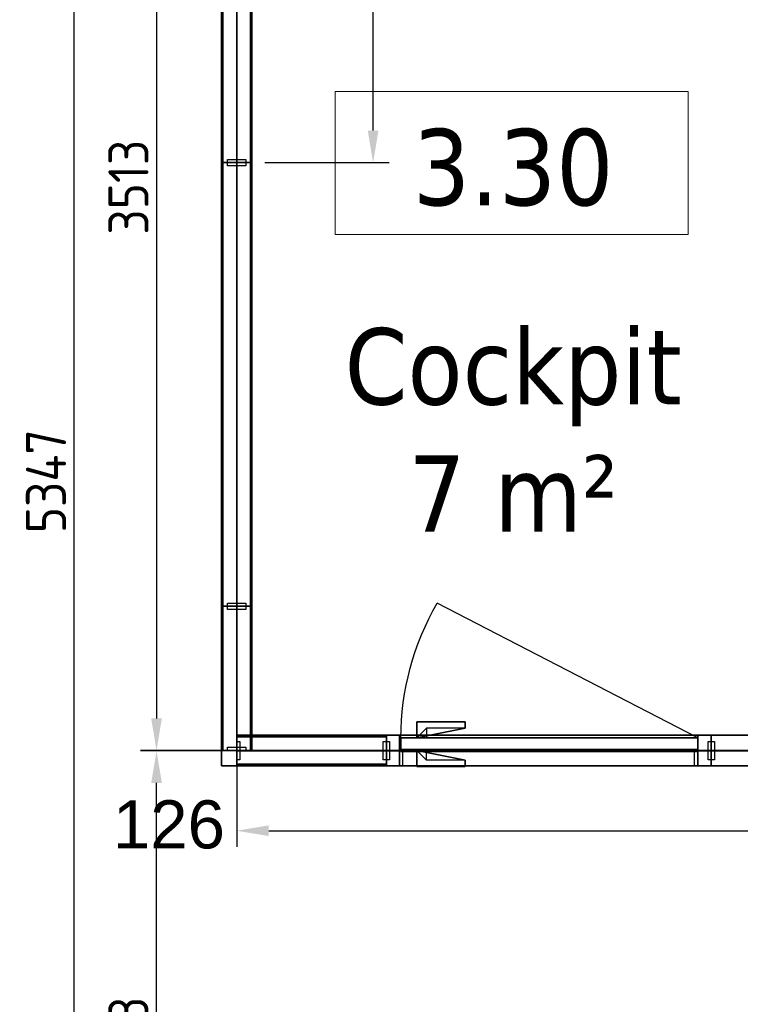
# Model space of a CAD drawing. Extents: x 3165 to 57695, y -7842 to 39081.
# Tile 119 of 248: x 27673 to 29920, y 31371 to 34441. Entities that reach past the tile are written whole.
import ezdxf
from ezdxf.enums import TextEntityAlignment as Align

# ---------------------------------------------------------------- set-up
doc = ezdxf.new("R2010")
doc.units = 0
doc.header["$LTSCALE"] = 50
doc.header["$PDSIZE"] = -5
doc.linetypes.add('HIDDEN2', pattern=[4.7625, 3.175, -1.5875])
doc.layers.get('0').update_dxf_attribs({"linetype": 'CONTINUOUS'})
doc.layers.get('DEFPOINTS').update_dxf_attribs({"linetype": 'CONTINUOUS'})
for name, color, linetype in [('AS-A38--_F----5', 2, 'CONTINUOUS'), ('AS-A38--_F---4-', 9, 'CONTINUOUS'), ('AS-I38-E_F----5_Deuren', 7, 'CONTINUOUS'), ('AS-I38-M_F----5_Deurmodulen', 7, 'CONTINUOUS'), ('AS-I38-M_F----5_Hoekaansluitingen', 7, 'CONTINUOUS'), ('AS-I38-M_F----5_Wandmodulen', 7, 'CONTINUOUS'), ('AS-L32--_F----5', 84, 'CONTINUOUS'), ('AS-L32--_F---4-', 84, 'CONTINUOUS'), ('AS-L32--_F-23--', 84, 'CONTINUOUS'), ('AS-L32--_F123--', 84, 'CONTINUOUS'), ('AS-L38--', 7, 'CONTINUOUS'), ('AS-L38--_F----5', 7, 'CONTINUOUS'), ('AS-L38--_F---4-', 7, 'CONTINUOUS'), ('AS-L38--_F-23--', 3, 'CONTINUOUS'), ('AS-L38--_F1----', 2, 'CONTINUOUS'), ('AS-L38--_F1-----', 2, 'CONTINUOUS'), ('AS-L38--_F123--', 7, 'CONTINUOUS'), ('AS-L38GL_F---4-', 2, 'CONTINUOUS'), ('AS-L38GL_F123--', 3, 'CONTINUOUS'), ('AS-M38--_F123--_Wandlengte', 1, 'CONTINUOUS'), ('IWTEKST', 2, 'CONTINUOUS')]:
    doc.layers.add(name, color=color, linetype=linetype)
doc.layers.add('AS-I38-1_F----5', color=2, linetype='CONTINUOUS', plot=False)
doc.layers.add('IWHARTWAND', color=6, linetype='CONTINUOUS', plot=False)
doc.layers.add('Onderlegger 3e verdieping$0$A-AREA-IDEN', color=8, linetype='CONTINUOUS', lineweight=18)
doc.styles.add('Onderlegger 3e verdieping$0$Tahoma_1', font='TAHOMA.TTF', dxfattribs={"height": 238.040123})
doc.styles.get("Standard").update_dxf_attribs({"font": 'isocp.shx'})
doc.dimstyles.new('CWall_F2_Wandlengte', dxfattribs={"dimscale": 50, "dimtxt": 2.5, "dimasz": 2, "dimexe": 1, "dimexo": 1, "dimgap": 0.5, "dimtad": 1, "dimdec": 0, "dimdsep": 46, "dimtxsty": 'Standard', "dimcen": 2.5, "dimclrt": 2, "dimadec": 0, "dimazin": 0, "dimtfac": 1, "dimtdec": 0, "dimtix": 1, "dimtmove": 2, "dimatfit": 0, "dimfxl": 0, "dimtolj": 1, "dimtzin": 0, "dimarcsym": 0})
pattern_1 = [(60, (616, 2090), (-43300, 25000), [300, -50000]), (60, (690, 2164), (-43300, 25000), [100, -50000]), (60, (645, 2190), (-43300, 25000), [100, -50000]), (150, (780, 2170), (-25000, -43300), [200, -50000])]
pattern_2 = [(0, (691.5, 1360), (29.7656, 59.5312), [0, -59.5312])]
pattern_3 = [(60, (616, 1230), (-43300, 25000), [300, -50000]), (60, (690, 1304), (-43300, 25000), [100, -50000]), (60, (645, 1330), (-43300, 25000), [100, -50000]), (150, (780, 1310), (-25000, -43300), [200, -50000])]
pattern_4 = [(60, (616, 370), (-43300, 25000), [300, -50000]), (60, (690, 444), (-43300, 25000), [100, -50000]), (60, (645, 470), (-43300, 25000), [100, -50000]), (150, (780, 450), (-25000, -43300), [200, -50000])]
pattern_5 = [(60, (150, 2090), (-43300, 25000), [300, -50000]), (60, (220, 2164), (-43300, 25000), [100, -50000]), (60, (180, 2190), (-43300, 25000), [100, -50000]), (150, (310, 2170), (-25000, -43300), [200, -50000])]
pattern_6 = [(0, (225, 1360), (29.766, 59.531), [0, -59.531])]
pattern_7 = [(60, (150, 1230), (-43300, 25000), [300, -50000]), (60, (220, 1304), (-43300, 25000), [100, -50000]), (60, (180, 1330), (-43300, 25000), [100, -50000]), (150, (310, 1310), (-25000, -43300), [200, -50000])]
pattern_8 = [(60, (150, 370), (-43300, 25000), [300, -50000]), (60, (220, 444), (-43300, 25000), [100, -50000]), (60, (180, 470), (-43300, 25000), [100, -50000]), (150, (310, 450), (-25000, -43300), [200, -50000])]
pattern_9 = [(60, (160, 370), (-43300, 25000), [300, -50000]), (60, (230, 444), (-43300, 25000), [100, -50000]), (60, (187, 470), (-43300, 25000), [100, -50000]), (150, (320, 450), (-25000, -43300), [200, -50000])]
pattern_10 = [(60, (160, 1230), (-43300, 25000), [300, -50000]), (60, (230, 1304), (-43300, 25000), [100, -50000]), (60, (187, 1330), (-43300, 25000), [100, -50000]), (150, (320, 1310), (-25000, -43300), [200, -50000])]
pattern_11 = [(0, (233.25, 1360), (29.766, 59.531), [0, -59.531])]
pattern_12 = [(60, (160, 2090), (-43300, 25000), [300, -50000]), (60, (230, 2164), (-43300, 25000), [100, -50000]), (60, (187, 2190), (-43300, 25000), [100, -50000]), (150, (320, 2170), (-25000, -43300), [200, -50000])]
pattern_13 = [(60, (750, 370), (-43300, 25000), [300, -50000]), (60, (820, 444), (-43300, 25000), [100, -50000]), (60, (776, 470), (-43300, 25000), [100, -50000]), (150, (910, 450), (-25000, -43300), [200, -50000])]
pattern_14 = [(60, (750, 1230), (-43300, 25000), [300, -50000]), (60, (820, 1304), (-43300, 25000), [100, -50000]), (60, (776, 1330), (-43300, 25000), [100, -50000]), (150, (910, 1310), (-25000, -43300), [200, -50000])]
pattern_15 = [(0, (822.5, 1360), (29.7656, 59.5312), [0, -59.5312])]
pattern_16 = [(60, (750, 2090), (-43300, 25000), [300, -50000]), (60, (820, 2164), (-43300, 25000), [100, -50000]), (60, (776, 2190), (-43300, 25000), [100, -50000]), (150, (910, 2170), (-25000, -43300), [200, -50000])]

# ---------------------------------------------------------------- blocks, each defined once
blk = doc.blocks.new('Onderlegger 3e verdieping$0$00_KU ruimtetag groot - 00_KU ruimtetag groot-3653893-Plotview 3e Verdieping - schaal 1 op 100')
at = {"layer": 'Onderlegger 3e verdieping$0$A-AREA-IDEN'}
for p, q in [((5.5, 2.164), (-5.5, 2.164)), ((-5.5, 2.164), (-5.5, -2.302)), ((5.5, -2.302), (5.5, 2.164)), ((-5.5, -2.302), (5.5, -2.302))]:
    blk.add_line(p, q, dxfattribs=at)
blk = doc.blocks.new('Onderlegger 3e verdieping')
at = {"layer": 'Onderlegger 3e verdieping$0$A-AREA-IDEN', "xscale": 99.99999999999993, "yscale": 99.99999999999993, "zscale": 99.99999999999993}
blk.add_blockref('Onderlegger 3e verdieping$0$00_KU ruimtetag groot - 00_KU ruimtetag groot-3653893-Plotview 3e Verdieping - schaal 1 op 100', (29207.3, 34001.1), dxfattribs=at)
at = {"layer": 'Onderlegger 3e verdieping$0$A-AREA-IDEN', "char_height": 238.04, "attachment_point": 2, "line_spacing_factor": 1.000232, "style": 'Onderlegger 3e verdieping$0$Tahoma_1'}
for s, insert, width in [('3.30', (29211.9, 34100.4), 768), ('Cockpit\\P7 m²', (29211.9, 33479.2), 1263)]:
    blk.add_mtext(s, dxfattribs=dict(at, insert=insert, width=width))
blk = doc.blocks.new('QHK-8---_CTA01')
at = {"layer": 'AS-L38--_F----5', "linetype": 'HIDDEN2'}
blk.add_line((0, 0), (0, 0, 2700), dxfattribs=at)
at = {"layer": 'AS-L38--_F---4-'}
blk.add_line((-47.5, 47.5), (-47.5, 47.5, 2700), dxfattribs=at)
for points, invisible_edges in [([(0, 47.5, 2700), (0, -47.5, 2700), (47.5, -47.5, 2700), (-47.5, 47.5, 2700)], 4), ([(47.5, -47.5, 2700), (-47.5, 47.5, 2700), (-47.5, 0, 2700), (47.5, 0, 2700)], 1), ([(47.5, 0), (47.5, 0, 60), (47.5, -47.5, 60), (47.5, -47.5)], 1), ([(47.5, 0, 2660), (47.5, 0, 2700), (47.5, -47.5, 2700), (47.5, -47.5, 2660)], 1), ([(47.5, -47.5), (47.5, -47.5, 60), (0, -47.5, 60), (0, -47.5)], 4), ([(47.5, -47.5, 2660), (47.5, -47.5, 2700), (0, -47.5, 2700), (0, -47.5, 2660)], 4)]:
    blk.add_3dface(points, dxfattribs=dict(at, invisible_edges=invisible_edges))
for points in [[(47.5, 0, 60), (47.5, 0, 2660), (47.5, -47.5, 2660), (47.5, -47.5, 60)], [(47.5, -47.5, 60), (47.5, -47.5, 2660), (0, -47.5, 2660), (0, -47.5, 60)]]:
    blk.add_3dface(points, dxfattribs=at)
at = {"layer": 'AS-L38--_F123--'}
blk.add_lwpolyline([(0, -47.5), (47.5, -47.5), (47.5, 0)], dxfattribs=at)
at = {"layer": 'DEFPOINTS'}
blk.add_point((0, 0, 2700), dxfattribs=at)
at = {"layer": 'AS-I38-M_F----5_Hoekaansluitingen', "extrusion": (1, -6.12303e-17, 0)}
blk.add_text('D126', height=125, rotation=90, dxfattribs=at).set_placement((0, 2750), align=Align.MIDDLE_LEFT)
at = {"layer": 'AS-I38-M_F----5_Hoekaansluitingen', "extrusion": (0, -1, 0)}
blk.add_text('D126', height=125, rotation=90, dxfattribs=at).set_placement((0, 2750), align=Align.MIDDLE_LEFT)
blk = doc.blocks.new('BvnAans-_CTA01')
at = {"layer": 'AS-L38--_F----5', "color": 0, "invisible_edges": 10}
blk.add_3dface([(0, 0), (1, 0), (1, 0, 1), (0, 0, 1)], dxfattribs=at)
at = {"layer": 'AS-L38--_F---4-', "invisible_edges": 10}
for points in [[(0, 0.5), (1, 0.5), (1, 0.5, 1), (0, 0.5, 1)], [(0, -0.5), (1, -0.5), (1, -0.5, 1), (0, -0.5, 1)]]:
    blk.add_3dface(points, dxfattribs=at)
at = {"layer": 'AS-L38--_F---4-'}
blk.add_3dface([(0, -0.5, 1), (0, 0.5, 1), (1, 0.5, 1), (1, -0.5, 1)], dxfattribs=at)
blk = doc.blocks.new('OndrAans_CTA01')
at = {"layer": 'AS-L38--_F----5', "color": 0, "invisible_edges": 10}
blk.add_3dface([(0, 0), (1, 0), (1, 0, 1), (0, 0, 1)], dxfattribs=at)
at = {"layer": 'AS-L38--_F---4-', "invisible_edges": 10}
for points in [[(0, 0.5), (1, 0.5), (1, 0.5, 1), (0, 0.5, 1)], [(0, -0.5), (1, -0.5), (1, -0.5, 1), (0, -0.5, 1)]]:
    blk.add_3dface(points, dxfattribs=at)
at = {"layer": 'AS-L38--_F123--', "color": 0}
blk.add_3dface([(0, -0.5), (1, -0.5), (1, 0.5), (0, 0.5)], dxfattribs=at)
blk = doc.blocks.new('Q0WDSTL-_CTA01')
at = {"layer": 'AS-L38--_F-23--'}
for p, q in [((0, 0.3), (0, 0.5)), ((0, -0.3), (0, -0.5))]:
    blk.add_line(p, q, dxfattribs=at)
at = {"layer": 'AS-L38--_F-23--', "color": 1}
blk.add_lwpolyline([(0, 0.3), (1, 0.3), (1, -0.3), (0, -0.3)], dxfattribs=at)
at = {"layer": 'AS-L38--_F1-----'}
blk.add_lwpolyline([(0, 0.5), (0, -0.5)], dxfattribs=at)
blk = doc.blocks.new('D1------_CTA01')
at = {"layer": 'AS-L38--_F----5', "color": 0}
blk.add_3dface([(0, 0), (1, 0), (1, 0, 1), (0, 0, 1)], dxfattribs=at)
at = {"layer": 'AS-L38--_F---4-'}
for points in [[(0, 0.5), (1, 0.5), (1, 0.5, 1), (0, 0.5, 1)], [(0, -0.5), (1, -0.5), (1, -0.5, 1), (0, -0.5, 1)]]:
    blk.add_3dface(points, dxfattribs=at)
blk = doc.blocks.new('QWND45--_CTA01')
at = {"layer": 'DEFPOINTS'}
blk.add_point((0, 0, 2700), dxfattribs=at)
at = {"layer": 'AS-L38--', "yscale": 95}
for name, p, xscale, zscale in [('BvnAans-_CTA01', (0, 0, 2660), 707, 40), ('OndrAans_CTA01', (0, 0), 707, 60), ('Q0WDSTL-_CTA01', (0, 0), 10, 10), ('D1------_CTA01', (0, 0, 1780), 707, 880), ('D1------_CTA01', (0, 0, 940), 707, 840), ('D1------_CTA01', (0, 0, 60), 707, 880)]:
    blk.add_blockref(name, p, dxfattribs=dict(at, xscale=xscale, zscale=zscale))
at = {"layer": 'AS-L38--', "xscale": 10, "yscale": 95, "zscale": 10, "rotation": 180}
blk.add_blockref('Q0WDSTL-_CTA01', (707, 0), dxfattribs=at)
at = {"layer": 'AS-I38-1_F----5', "extrusion": (0, -1, 0)}
blk.add_text('3', height=90, dxfattribs=at).set_placement((40, 130))
at = {"layer": 'AS-I38-M_F----5_Wandmodulen', "extrusion": (0, -1, 0)}
blk.add_text('AH', height=125, rotation=90, dxfattribs=at).set_placement((353.5, 2750), align=Align.MIDDLE_LEFT)
blk = doc.blocks.new('3ADRDRP-_CTA01')
at = {"layer": 'AS-L38--_F----5', "color": 0}
blk.add_3dface([(0, 0), (1, 0), (1, 0, 1), (0, 0, 1)], dxfattribs=at)
at = {"layer": 'AS-L38--_F---4-'}
mesh = blk.add_polymesh((6, 3), dxfattribs=at)
for k, corner in enumerate([(1, -0.5, 1), (1, -0.5), (1, -0.5), (0, -0.5, 1), (0, -0.5), (0, -0.5), (0, 0.5, 1), (0, 0.5), (0, -0.5), (1, 0.5, 1), (1, 0.5), (1, -0.5), (1, 0.5, 1), (1, 0.5, 1), (1, -0.5, 1), (0, 0.5, 1), (0, 0.5, 1), (0, -0.5, 1)]):
    mesh.set_mesh_vertex(divmod(k, 3), corner)
blk = doc.blocks.new('Q0DRSTL-_CTA01')
at = {"layer": 'AS-L38--_F----5', "color": 0}
blk.add_3dface([(0, 0), (1, 0), (1, 0, 1), (0, 0, 1)], dxfattribs=at)
at = {"layer": 'AS-L38--_F-23--', "color": 0}
for p, q in [((0, 0.5), (0, 0.3)), ((1, 0.5), (1, 0)), ((1, 0), (1.25, 0)), ((0, -0.5), (0, -0.3))]:
    blk.add_line(p, q, dxfattribs=at)
for points in [[(1, 0.5), (0, 0.5)], [(0, -0.5), (1.25, -0.5), (1.25, 0)]]:
    blk.add_lwpolyline(points, dxfattribs=at)
at = {"layer": 'AS-L38--_F1----', "color": 0}
blk.add_lwpolyline([(0, -0.5), (1, -0.5), (1, 0.5), (0, 0.5)], close=True, dxfattribs=at)
at = {"layer": 'AS-L38--_F---4-'}
mesh = blk.add_polymesh((6, 3), dxfattribs=at)
for k, corner in enumerate([(1, -0.5, 1), (1, -0.5), (1, -0.5), (0, -0.5, 1), (0, -0.5), (0, -0.5), (0, 0.5, 1), (0, 0.5), (0, -0.5), (1, 0.5, 1), (1, 0.5), (1, -0.5), (1, 0.5, 1), (1, 0.5, 1), (1, -0.5, 1), (0, 0.5, 1), (0, 0.5, 1), (0, -0.5, 1)]):
    mesh.set_mesh_vertex(divmod(k, 3), corner)
blk = doc.blocks.new('ddch1---_CTA01')
at = {"layer": 'AS-L32--_F----5', "color": 1}
for p, q in [((0, 0.075), (1, 0.075, 0.5)), ((1, 0.075, 0.5), (0, 0.075, 1))]:
    blk.add_line(p, q, dxfattribs=at)
at = {"layer": 'AS-L32--_F----5', "color": 1, "linetype": 'HIDDEN2'}
for p, q in [((0, -0.075), (1, -0.075, 0.5)), ((1, -0.075, 0.5), (0, -0.075, 1))]:
    blk.add_line(p, q, dxfattribs=at)
at = {"layer": 'AS-L32--_F----5'}
blk.add_3dface([(0, 0), (0, 0, 1), (1, 0, 1), (1, 0)], dxfattribs=at)
at = {"layer": 'AS-L32--_F---4-'}
for points in [[(0, 1), (0, 1, 1), (1, 1, 1), (1, 1)], [(0, 1), (0, 0), (0, 0, 1), (0, 1, 1)], [(0, 0, 1), (0, 1, 1), (1, 1, 1), (1, 0, 1)], [(1, 1, 1), (1, 0, 1), (1, 0), (1, 1)], [(0, 0), (0, 0, 1), (1, 0, 1), (1, 0)]]:
    blk.add_3dface(points, dxfattribs=at)
at = {"layer": 'AS-L32--_F123--', "color": 1}
blk.add_line((0, 1), (0.8776, 11.4994), dxfattribs=at)
at = {"layer": 'AS-L32--_F123--'}
for p, q in [((1, 1), (0, 1)), ((0, 1), (0, 0)), ((1, 0), (1, 1)), ((0, 0), (1, 0))]:
    blk.add_line(p, q, dxfattribs=at)
at = {"layer": 'AS-L32--_F123--', "color": 1}
blk.add_ellipse((0, 1), major_axis=(0, 21.9), ratio=0.045662, start_param=-1.570796, end_param=-1.070796, dxfattribs=at)
at = {"layer": 'DEFPOINTS'}
blk.add_point((0, 0), dxfattribs=at)
blk.add_point((0, 0), dxfattribs=at)
blk = doc.blocks.new('KlnkRcht_CTA01')
at = {"layer": 'AS-L32--_F----5'}
blk.add_polyline3d([(-0.5, 0, -0.5), (0.5, 0, -0.5), (0.5, 0, 0.5), (-0.5, 0, 0.5)], close=True, dxfattribs=at)
at = {"layer": 'AS-L32--_F-23--'}
for p, q in [((0.3, -0.6, -0.5), (0.3, 0, -0.5)), ((0.5, 0, -0.5), (0.5, -1, -0.5)), ((-0.5, -1, -0.5), (-0.5, -0.6, -0.5)), ((-0.5, -0.6, -0.5), (0.3, -0.6, -0.5)), ((0.5, -1, -0.5), (-0.5, -1, -0.5))]:
    blk.add_line(p, q, dxfattribs=at)
at = {"layer": 'AS-L32--_F---4-'}
mesh = blk.add_polyface(dxfattribs=at)
corners = [(0.5, 0, -0.5), (0.5, -1, -0.5), (-0.5, -1, -0.5), (-0.5, -0.6, -0.5), (0.3, -0.6, -0.5), (0.3, 0, -0.5), (0.5, 0, 0.5), (0.5, -1, 0.5), (-0.5, -1, 0.5), (-0.5, -0.6, 0.5), (0.3, -0.6, 0.5), (0.3, 0, 0.5)]
mesh.append_faces([[corners[k] for k in face] for face in [(0, 1, 7, 6), (1, 2, 8, 7), (2, 3, 9, 8)]])
mesh.append_faces([[corners[k] for k in face] for face in [(6, 10, 11)]], dxfattribs={"vtx0": -1})
mesh.append_faces([[corners[k] for k in face] for face in [(6, 9, 10)]], dxfattribs={"vtx0": -1, "vtx2": -1})
mesh.append_faces([[corners[k] for k in face] for face in [(6, 7, 8, 9)]], dxfattribs={"vtx3": -1})
blk = doc.blocks.new('QDR-5---_CTA01')
at = {"layer": 'DEFPOINTS'}
blk.add_point((0, 0, 2700), dxfattribs=at)
at = {"layer": 'AS-L38--'}
for name, p, xscale, yscale, zscale in [('ddch1---_CTA01', (971.5, 0, 10), -926, 40, 2585), ('KlnkRcht_CTA01', (170.5, 40, 1050), -150, -50, 20), ('BvnAans-_CTA01', (0, 0, 2660), 1013, 95, 40), ('Q0WDSTL-_CTA01', (0, 0), 10, 95, 10), ('3ADRDRP-_CTA01', (0, 0, 2595), 1013, 95, 65), ('Q0DRSTL-_CTA01', (0, 0), 41.5, 95, 2595), ('Q0DRSTL-_CTA01', (1013, 0), -41.5, 95, 2595), ('KlnkRcht_CTA01', (170.5, 0, 1050), -150, 50, 20)]:
    blk.add_blockref(name, p, dxfattribs=dict(at, xscale=xscale, yscale=yscale, zscale=zscale))
at = {"layer": 'AS-L38--', "xscale": 10, "yscale": 95, "zscale": 10, "rotation": 180}
blk.add_blockref('Q0WDSTL-_CTA01', (1013, 0), dxfattribs=at)
at = {"layer": 'AS-I38-E_F----5_Deuren', "extrusion": (0, -1, 0)}
blk.add_text('926x2585', height=90, dxfattribs=at).set_placement((95.5, 175), align=Align.BOTTOM_LEFT)
at = {"layer": 'AS-I38-M_F----5_Deurmodulen', "extrusion": (0, -1, 0)}
blk.add_text('DA', height=125, rotation=90, dxfattribs=at).set_placement((506.5, 2750), align=Align.MIDDLE_LEFT)
blk = doc.blocks.new('QPGLAS--_CTA01')
at = {"layer": 'AS-L38--_F----5', "color": 0}
blk.add_3dface([(0, 0), (1, 0), (1, 0, 1), (0, 0, 1)], dxfattribs=at)
at = {"layer": 'AS-L38GL_F123--'}
blk.add_line((0, 0), (1, 0), dxfattribs=at)
at = {"layer": 'AS-L38GL_F---4-'}
mesh = blk.add_polymesh((6, 3), dxfattribs=at)
for k, corner in enumerate([(1, -0.45, 1), (1, -0.45), (1, -0.45), (0, -0.45, 1), (0, -0.45), (0, -0.45), (0, 0.45, 1), (0, 0.45), (0, -0.45), (1, 0.45, 1), (1, 0.45), (1, -0.45), (1, 0.45, 1), (1, 0.45, 1), (1, -0.45, 1), (0, 0.45, 1), (0, 0.45, 1), (0, -0.45, 1)]):
    mesh.set_mesh_vertex(divmod(k, 3), corner)
blk = doc.blocks.new('O4------_CTA01')
blk.add_blockref('QPGLAS--_CTA01', (0, 0))
blk = doc.blocks.new('QWND38--_CTA01')
at = {"layer": 'AS-A38--_F----5', "extrusion": (0, -1, 0)}
h = blk.add_hatch(dxfattribs=at)
h.set_pattern_fill('GLAS2', color=256, scale=50, angle=60, style=0, pattern_type=2)
h.set_pattern_definition(pattern_1)
h.paths.add_polyline_path([(0, 1780), (1383, 1780), (1383, 2660), (0, 2660)])
h = blk.add_hatch(dxfattribs=at)
h.set_pattern_fill('GLAS2', color=256, scale=50, angle=60, style=0, pattern_type=2)
h.set_pattern_definition(pattern_3)
h.paths.add_polyline_path([(0, 940), (1383, 940), (1383, 1780), (0, 1780)])
h = blk.add_hatch(dxfattribs=at)
h.set_pattern_fill('GLAS2', color=256, scale=50, angle=60, style=0, pattern_type=2)
h.set_pattern_definition(pattern_4)
h.paths.add_polyline_path([(0, 60), (1383, 60), (1383, 940), (0, 940)])
h = blk.add_hatch(dxfattribs=at)
h.set_pattern_fill('DOTS', color=256, scale=37.5, style=0)
h.set_pattern_definition(pattern_2)
h.paths.add_polyline_path([(10, 950), (1373, 950), (1373, 1770), (10, 1770)])
at = {"layer": 'AS-A38--_F---4-', "extrusion": (0, -1, 0)}
h = blk.add_hatch(dxfattribs=at)
h.set_pattern_fill('GLAS2', color=256, scale=50, angle=60, style=0, pattern_type=2)
h.set_pattern_definition(pattern_1)
h.paths.add_polyline_path([(0, 1780), (1383, 1780), (1383, 2660), (0, 2660)])
h = blk.add_hatch(dxfattribs=at)
h.set_pattern_fill('GLAS2', color=256, scale=50, angle=60, style=0, pattern_type=2)
h.set_pattern_definition(pattern_3)
h.paths.add_polyline_path([(0, 940), (1383, 940), (1383, 1780), (0, 1780)])
h = blk.add_hatch(dxfattribs=at)
h.set_pattern_fill('GLAS2', color=256, scale=50, angle=60, style=0, pattern_type=2)
h.set_pattern_definition(pattern_4)
h.paths.add_polyline_path([(0, 60), (1383, 60), (1383, 940), (0, 940)])
h = blk.add_hatch(dxfattribs=at)
h.set_pattern_fill('DOTS', color=256, scale=37.5, style=0)
h.set_pattern_definition(pattern_2)
h.paths.add_polyline_path([(10, 950), (1373, 950), (1373, 1770), (10, 1770)])
h = blk.add_hatch(dxfattribs=at)
h.set_pattern_fill('GLAS2', color=256, scale=50, angle=60, style=0, pattern_type=2)
h.set_pattern_definition(pattern_1)
h.paths.add_polyline_path([(0, 1780), (1383, 1780), (1383, 2660), (0, 2660)])
h = blk.add_hatch(dxfattribs=at)
h.set_pattern_fill('GLAS2', color=256, scale=50, angle=60, style=0, pattern_type=2)
h.set_pattern_definition(pattern_3)
h.paths.add_polyline_path([(0, 940), (1383, 940), (1383, 1780), (0, 1780)])
h = blk.add_hatch(dxfattribs=at)
h.set_pattern_fill('GLAS2', color=256, scale=50, angle=60, style=0, pattern_type=2)
h.set_pattern_definition(pattern_4)
h.paths.add_polyline_path([(0, 60), (1383, 60), (1383, 940), (0, 940)])
h = blk.add_hatch(dxfattribs=at)
h.set_pattern_fill('DOTS', color=256, scale=37.5, style=0)
h.set_pattern_definition(pattern_2)
h.paths.add_polyline_path([(10, 950), (1373, 950), (1373, 1770), (10, 1770)])
at = {"layer": 'DEFPOINTS'}
blk.add_point((0, 0, 2700), dxfattribs=at)
at = {"layer": 'AS-L38--', "yscale": 95}
for name, p, xscale, zscale in [('BvnAans-_CTA01', (0, 0, 2660), 1383, 40), ('OndrAans_CTA01', (0, 0), 1383, 60), ('Q0WDSTL-_CTA01', (0, 0), 10, 10), ('O4------_CTA01', (0, 0, 1780), 1383, 880), ('O4------_CTA01', (0, 0, 940), 1383, 840), ('O4------_CTA01', (0, 0, 60), 1383, 880)]:
    blk.add_blockref(name, p, dxfattribs=dict(at, xscale=xscale, zscale=zscale))
at = {"layer": 'AS-L38--', "xscale": 10, "yscale": 95, "zscale": 10, "rotation": 180}
blk.add_blockref('Q0WDSTL-_CTA01', (1383, 0), dxfattribs=at)
at = {"layer": 'AS-I38-1_F----5', "extrusion": (0, -1, 0)}
blk.add_text('2', height=90, dxfattribs=at).set_placement((40, 130))
at = {"layer": 'AS-I38-M_F----5_Wandmodulen', "extrusion": (0, -1, 0)}
blk.add_text('GH', height=125, rotation=90, dxfattribs=at).set_placement((691.5, 2750), align=Align.MIDDLE_LEFT)
blk = doc.blocks.new('QWND39--_CTA01')
at = {"layer": 'AS-A38--_F----5', "extrusion": (0, -1, 0)}
h = blk.add_hatch(dxfattribs=at)
h.set_pattern_fill('GLAS2', color=256, scale=50, angle=60, style=0, pattern_type=2)
h.set_pattern_definition(pattern_5)
h.paths.add_polyline_path([(0, 1780), (450, 1780), (450, 2660), (0, 2660)])
h = blk.add_hatch(dxfattribs=at)
h.set_pattern_fill('GLAS2', color=256, scale=50, angle=60, style=0, pattern_type=2)
h.set_pattern_definition(pattern_7)
h.paths.add_polyline_path([(0, 940), (450, 940), (450, 1780), (0, 1780)])
h = blk.add_hatch(dxfattribs=at)
h.set_pattern_fill('GLAS2', color=256, scale=50, angle=60, style=0, pattern_type=2)
h.set_pattern_definition(pattern_8)
h.paths.add_polyline_path([(0, 60), (450, 60), (450, 940), (0, 940)])
h = blk.add_hatch(dxfattribs=at)
h.set_pattern_fill('DOTS', color=256, scale=37.5, style=0)
h.set_pattern_definition(pattern_6)
h.paths.add_polyline_path([(10, 950), (440, 950), (440, 1770), (10, 1770)])
at = {"layer": 'AS-A38--_F---4-', "extrusion": (0, -1, 0)}
h = blk.add_hatch(dxfattribs=at)
h.set_pattern_fill('GLAS2', color=256, scale=50, angle=60, style=0, pattern_type=2)
h.set_pattern_definition(pattern_5)
h.paths.add_polyline_path([(0, 1780), (450, 1780), (450, 2660), (0, 2660)])
h = blk.add_hatch(dxfattribs=at)
h.set_pattern_fill('GLAS2', color=256, scale=50, angle=60, style=0, pattern_type=2)
h.set_pattern_definition(pattern_7)
h.paths.add_polyline_path([(0, 940), (450, 940), (450, 1780), (0, 1780)])
h = blk.add_hatch(dxfattribs=at)
h.set_pattern_fill('GLAS2', color=256, scale=50, angle=60, style=0, pattern_type=2)
h.set_pattern_definition(pattern_8)
h.paths.add_polyline_path([(0, 60), (450, 60), (450, 940), (0, 940)])
h = blk.add_hatch(dxfattribs=at)
h.set_pattern_fill('DOTS', color=256, scale=37.5, style=0)
h.set_pattern_definition(pattern_6)
h.paths.add_polyline_path([(10, 950), (440, 950), (440, 1770), (10, 1770)])
h = blk.add_hatch(dxfattribs=at)
h.set_pattern_fill('GLAS2', color=256, scale=50, angle=60, style=0, pattern_type=2)
h.set_pattern_definition(pattern_5)
h.paths.add_polyline_path([(0, 1780), (450, 1780), (450, 2660), (0, 2660)])
h = blk.add_hatch(dxfattribs=at)
h.set_pattern_fill('GLAS2', color=256, scale=50, angle=60, style=0, pattern_type=2)
h.set_pattern_definition(pattern_7)
h.paths.add_polyline_path([(0, 940), (450, 940), (450, 1780), (0, 1780)])
h = blk.add_hatch(dxfattribs=at)
h.set_pattern_fill('GLAS2', color=256, scale=50, angle=60, style=0, pattern_type=2)
h.set_pattern_definition(pattern_8)
h.paths.add_polyline_path([(0, 60), (450, 60), (450, 940), (0, 940)])
h = blk.add_hatch(dxfattribs=at)
h.set_pattern_fill('DOTS', color=256, scale=37.5, style=0)
h.set_pattern_definition(pattern_6)
h.paths.add_polyline_path([(10, 950), (440, 950), (440, 1770), (10, 1770)])
at = {"layer": 'DEFPOINTS'}
blk.add_point((0, 0, 2700), dxfattribs=at)
at = {"layer": 'AS-L38--', "yscale": 95}
for name, p, xscale, zscale in [('BvnAans-_CTA01', (0, 0, 2660), 450, 40), ('OndrAans_CTA01', (0, 0), 450, 60), ('Q0WDSTL-_CTA01', (0, 0), 10, 10), ('O4------_CTA01', (0, 0, 1780), 450, 880), ('O4------_CTA01', (0, 0, 940), 450, 840), ('O4------_CTA01', (0, 0, 60), 450, 880)]:
    blk.add_blockref(name, p, dxfattribs=dict(at, xscale=xscale, zscale=zscale))
at = {"layer": 'AS-L38--', "xscale": 10, "yscale": 95, "zscale": 10, "rotation": 180}
blk.add_blockref('Q0WDSTL-_CTA01', (450, 0), dxfattribs=at)
at = {"layer": 'AS-I38-1_F----5', "extrusion": (0, -1, 0)}
blk.add_text('98', height=90, dxfattribs=at).set_placement((40, 130))
at = {"layer": 'AS-I38-M_F----5_Wandmodulen', "extrusion": (0, -1, 0)}
blk.add_text('GH', height=125, rotation=90, dxfattribs=at).set_placement((225, 2750), align=Align.MIDDLE_LEFT)
blk = doc.blocks.new('QWND46--_CTA01')
at = {"layer": 'AS-A38--_F----5', "extrusion": (0, -1, 0)}
h = blk.add_hatch(dxfattribs=at)
h.set_pattern_fill('GLAS2', color=256, scale=50, angle=60, style=0, pattern_type=2)
h.set_pattern_definition(pattern_9)
h.paths.add_polyline_path([(0, 60), (466.5, 60), (466.5, 940), (0, 940)])
h = blk.add_hatch(dxfattribs=at)
h.set_pattern_fill('GLAS2', color=256, scale=50, angle=60, style=0, pattern_type=2)
h.set_pattern_definition(pattern_10)
h.paths.add_polyline_path([(0, 940), (466.5, 940), (466.5, 1780), (0, 1780)])
h = blk.add_hatch(dxfattribs=at)
h.set_pattern_fill('GLAS2', color=256, scale=50, angle=60, style=0, pattern_type=2)
h.set_pattern_definition(pattern_12)
h.paths.add_polyline_path([(0, 1780), (466.5, 1780), (466.5, 2660), (0, 2660)])
h = blk.add_hatch(dxfattribs=at)
h.set_pattern_fill('DOTS', color=256, scale=37.5, style=0)
h.set_pattern_definition(pattern_11)
h.paths.add_polyline_path([(10, 950), (456.5, 950), (456.5, 1770), (10, 1770)])
at = {"layer": 'AS-A38--_F---4-', "extrusion": (0, -1, 0)}
h = blk.add_hatch(dxfattribs=at)
h.set_pattern_fill('GLAS2', color=256, scale=50, angle=60, style=0, pattern_type=2)
h.set_pattern_definition(pattern_12)
h.paths.add_polyline_path([(0, 1780), (466.5, 1780), (466.5, 2660), (0, 2660)])
h = blk.add_hatch(dxfattribs=at)
h.set_pattern_fill('GLAS2', color=256, scale=50, angle=60, style=0, pattern_type=2)
h.set_pattern_definition(pattern_10)
h.paths.add_polyline_path([(0, 940), (466.5, 940), (466.5, 1780), (0, 1780)])
h = blk.add_hatch(dxfattribs=at)
h.set_pattern_fill('GLAS2', color=256, scale=50, angle=60, style=0, pattern_type=2)
h.set_pattern_definition(pattern_9)
h.paths.add_polyline_path([(0, 60), (466.5, 60), (466.5, 940), (0, 940)])
h = blk.add_hatch(dxfattribs=at)
h.set_pattern_fill('DOTS', color=256, scale=37.5, style=0)
h.set_pattern_definition(pattern_11)
h.paths.add_polyline_path([(10, 950), (456.5, 950), (456.5, 1770), (10, 1770)])
h = blk.add_hatch(dxfattribs=at)
h.set_pattern_fill('GLAS2', color=256, scale=50, angle=60, style=0, pattern_type=2)
h.set_pattern_definition(pattern_12)
h.paths.add_polyline_path([(0, 1780), (466.5, 1780), (466.5, 2660), (0, 2660)])
h = blk.add_hatch(dxfattribs=at)
h.set_pattern_fill('GLAS2', color=256, scale=50, angle=60, style=0, pattern_type=2)
h.set_pattern_definition(pattern_10)
h.paths.add_polyline_path([(0, 940), (466.5, 940), (466.5, 1780), (0, 1780)])
h = blk.add_hatch(dxfattribs=at)
h.set_pattern_fill('GLAS2', color=256, scale=50, angle=60, style=0, pattern_type=2)
h.set_pattern_definition(pattern_9)
h.paths.add_polyline_path([(0, 60), (466.5, 60), (466.5, 940), (0, 940)])
h = blk.add_hatch(dxfattribs=at)
h.set_pattern_fill('DOTS', color=256, scale=37.5, style=0)
h.set_pattern_definition(pattern_11)
h.paths.add_polyline_path([(10, 950), (456.5, 950), (456.5, 1770), (10, 1770)])
at = {"layer": 'DEFPOINTS'}
blk.add_point((0, 0, 2700), dxfattribs=at)
at = {"layer": 'AS-L38--', "yscale": 95}
for name, p, xscale, zscale in [('BvnAans-_CTA01', (0, 0, 2660), 466.5, 40), ('OndrAans_CTA01', (0, 0), 466.5, 60), ('Q0WDSTL-_CTA01', (0, 0), 10, 10), ('O4------_CTA01', (0, 0, 1780), 466.5, 880), ('O4------_CTA01', (0, 0, 940), 466.5, 840), ('O4------_CTA01', (0, 0, 60), 466.5, 880)]:
    blk.add_blockref(name, p, dxfattribs=dict(at, xscale=xscale, zscale=zscale))
at = {"layer": 'AS-L38--', "xscale": 10, "yscale": 95, "zscale": 10, "rotation": 180}
blk.add_blockref('Q0WDSTL-_CTA01', (466.5, 0), dxfattribs=at)
at = {"layer": 'AS-I38-1_F----5', "extrusion": (0, -1, 0)}
blk.add_text('1', height=90, dxfattribs=at).set_placement((40, 130))
at = {"layer": 'AS-I38-M_F----5_Wandmodulen', "extrusion": (0, -1, 0)}
blk.add_text('GH', height=125, rotation=90, dxfattribs=at).set_placement((233.2, 2750), align=Align.MIDDLE_LEFT)
blk = doc.blocks.new('*D364')
at = {"layer": 'AS-M38--_F123--_Wandlengte', "color": 0, "lineweight": -2}
for p, q in [((28301.5, 32161.4), (28049.9, 32161.4)), ((28099.9, 30428.2), (28099.9, 32061.4)), ((28241.5, 30328.2), (28049.9, 30328.2))]:
    blk.add_line(p, q, dxfattribs=at)
at = {"layer": 'AS-M38--_F123--_Wandlengte', "color": 0}
for points in [[(28083.3, 32061.4), (28116.6, 32061.4), (28099.9, 32161.4)], [(28083.3, 30428.2), (28116.6, 30428.2), (28099.9, 30328.2)]]:
    blk.add_solid(points, dxfattribs=at)
at = {"layer": 'DEFPOINTS', "color": 0}
for p in [(28099.9, 32161.4), (28351.5, 32161.4), (28291.5, 30328.2)]:
    blk.add_point(p, dxfattribs=at)
at = {"layer": 'AS-M38--_F123--_Wandlengte', "color": 2, "insert": (28012.4, 31244.8), "char_height": 125, "attachment_point": 5, "rotation": 90}
blk.add_mtext('\\A1;1833', dxfattribs=at)
blk = doc.blocks.new('*D369')
at = {"layer": 'AS-M38--_F123--_Wandlengte', "color": 0, "lineweight": -2}
for p, q in [((28252.4, 35675.2), (27792.9, 35675.2)), ((27842.9, 30428.2), (27842.9, 35575.2)), ((28141.6, 30328.2), (27792.9, 30328.2))]:
    blk.add_line(p, q, dxfattribs=at)
at = {"layer": 'AS-M38--_F123--_Wandlengte', "color": 0}
for points in [[(27826.2, 35575.2), (27859.6, 35575.2), (27842.9, 35675.2)], [(27826.2, 30428.2), (27859.6, 30428.2), (27842.9, 30328.2)]]:
    blk.add_solid(points, dxfattribs=at)
at = {"layer": 'DEFPOINTS', "color": 0}
for p in [(27842.9, 35675.2), (28302.4, 35675.2), (28191.6, 30328.2)]:
    blk.add_point(p, dxfattribs=at)
at = {"layer": 'AS-M38--_F123--_Wandlengte', "color": 2, "insert": (27755.4, 33001.7), "char_height": 125, "attachment_point": 5, "rotation": 90}
blk.add_mtext('\\A1;5347', dxfattribs=at)
blk = doc.blocks.new('*D388')
at = {"layer": 'AS-M38--_F123--_Wandlengte', "color": 0, "lineweight": -2}
for p, q in [((28447.4, 35675.2), (28825.2, 35675.2)), ((28775.2, 34095.2), (28775.2, 35575.2)), ((28437.9, 33995.2), (28825.2, 33995.2))]:
    blk.add_line(p, q, dxfattribs=at)
at = {"layer": 'AS-M38--_F123--_Wandlengte', "color": 0}
for points in [[(28758.5, 35575.2), (28791.9, 35575.2), (28775.2, 35675.2)], [(28758.5, 34095.2), (28791.9, 34095.2), (28775.2, 33995.2)]]:
    blk.add_solid(points, dxfattribs=at)
at = {"layer": 'DEFPOINTS', "color": 0}
for p in [(28397.4, 35675.2), (28775.2, 35675.2), (28387.9, 33995.2)]:
    blk.add_point(p, dxfattribs=at)
at = {"layer": 'AS-M38--_F123--_Wandlengte', "color": 2, "insert": (28687.7, 34835.2), "char_height": 125, "attachment_point": 5, "rotation": 90}
blk.add_mtext('\\A1;1680', dxfattribs=at)
blk = doc.blocks.new('QWND18--_CTA01')
at = {"layer": 'AS-A38--_F----5', "extrusion": (0, -1, 0)}
h = blk.add_hatch(dxfattribs=at)
h.set_pattern_fill('GLAS2', color=256, scale=50, angle=60, style=0, pattern_type=2)
h.set_pattern_definition(pattern_13)
h.paths.add_polyline_path([(0, 60), (1645, 60), (1645, 940), (0, 940)])
h = blk.add_hatch(dxfattribs=at)
h.set_pattern_fill('GLAS2', color=256, scale=50, angle=60, style=0, pattern_type=2)
h.set_pattern_definition(pattern_14)
h.paths.add_polyline_path([(0, 940), (1645, 940), (1645, 1780), (0, 1780)])
h = blk.add_hatch(dxfattribs=at)
h.set_pattern_fill('GLAS2', color=256, scale=50, angle=60, style=0, pattern_type=2)
h.set_pattern_definition(pattern_16)
h.paths.add_polyline_path([(0, 1780), (1645, 1780), (1645, 2660), (0, 2660)])
h = blk.add_hatch(dxfattribs=at)
h.set_pattern_fill('DOTS', color=256, scale=37.5, style=0)
h.set_pattern_definition(pattern_15)
h.paths.add_polyline_path([(10, 950), (1635, 950), (1635, 1770), (10, 1770)])
at = {"layer": 'AS-A38--_F---4-', "extrusion": (0, -1, 0)}
h = blk.add_hatch(dxfattribs=at)
h.set_pattern_fill('GLAS2', color=256, scale=50, angle=60, style=0, pattern_type=2)
h.set_pattern_definition(pattern_13)
h.paths.add_polyline_path([(0, 60), (1645, 60), (1645, 940), (0, 940)])
h = blk.add_hatch(dxfattribs=at)
h.set_pattern_fill('GLAS2', color=256, scale=50, angle=60, style=0, pattern_type=2)
h.set_pattern_definition(pattern_14)
h.paths.add_polyline_path([(0, 940), (1645, 940), (1645, 1780), (0, 1780)])
h = blk.add_hatch(dxfattribs=at)
h.set_pattern_fill('GLAS2', color=256, scale=50, angle=60, style=0, pattern_type=2)
h.set_pattern_definition(pattern_16)
h.paths.add_polyline_path([(0, 1780), (1645, 1780), (1645, 2660), (0, 2660)])
h = blk.add_hatch(dxfattribs=at)
h.set_pattern_fill('DOTS', color=256, scale=37.5, style=0)
h.set_pattern_definition(pattern_15)
h.paths.add_polyline_path([(10, 950), (1635, 950), (1635, 1770), (10, 1770)])
h = blk.add_hatch(dxfattribs=at)
h.set_pattern_fill('GLAS2', color=256, scale=50, angle=60, style=0, pattern_type=2)
h.set_pattern_definition(pattern_13)
h.paths.add_polyline_path([(0, 60), (1645, 60), (1645, 940), (0, 940)])
h = blk.add_hatch(dxfattribs=at)
h.set_pattern_fill('GLAS2', color=256, scale=50, angle=60, style=0, pattern_type=2)
h.set_pattern_definition(pattern_14)
h.paths.add_polyline_path([(0, 940), (1645, 940), (1645, 1780), (0, 1780)])
h = blk.add_hatch(dxfattribs=at)
h.set_pattern_fill('GLAS2', color=256, scale=50, angle=60, style=0, pattern_type=2)
h.set_pattern_definition(pattern_16)
h.paths.add_polyline_path([(0, 1780), (1645, 1780), (1645, 2660), (0, 2660)])
h = blk.add_hatch(dxfattribs=at)
h.set_pattern_fill('DOTS', color=256, scale=37.5, style=0)
h.set_pattern_definition(pattern_15)
h.paths.add_polyline_path([(10, 950), (1635, 950), (1635, 1770), (10, 1770)])
at = {"layer": 'DEFPOINTS'}
blk.add_point((0, 0, 2700), dxfattribs=at)
at = {"layer": 'AS-L38--', "yscale": 95}
for name, p, xscale, zscale in [('BvnAans-_CTA01', (0, 0, 2660), 1645, 40), ('OndrAans_CTA01', (0, 0), 1645, 60), ('Q0WDSTL-_CTA01', (0, 0), 10, 10), ('O4------_CTA01', (0, 0, 1780), 1645, 880), ('O4------_CTA01', (0, 0, 940), 1645, 840), ('O4------_CTA01', (0, 0, 60), 1645, 880)]:
    blk.add_blockref(name, p, dxfattribs=dict(at, xscale=xscale, zscale=zscale))
at = {"layer": 'AS-L38--', "xscale": 10, "yscale": 95, "zscale": 10, "rotation": 180}
blk.add_blockref('Q0WDSTL-_CTA01', (1645, 0), dxfattribs=at)
at = {"layer": 'AS-I38-1_F----5', "extrusion": (0, -1, 0)}
blk.add_text('1', height=90, dxfattribs=at).set_placement((40, 130))
at = {"layer": 'AS-I38-M_F----5_Wandmodulen', "extrusion": (0, -1, 0)}
blk.add_text('GH', height=125, rotation=90, dxfattribs=at).set_placement((822.5, 2750), align=Align.MIDDLE_LEFT)
blk = doc.blocks.new('*D391')
at = {"layer": 'AS-M38--_F123--_Wandlengte', "color": 0, "lineweight": -2}
for p, q in [((28299.9, 35675.2), (28049.9, 35675.2)), ((28099.9, 35575.2), (28099.9, 32262.2)), ((28299.9, 32162.2), (28049.9, 32162.2))]:
    blk.add_line(p, q, dxfattribs=at)
at = {"layer": 'AS-M38--_F123--_Wandlengte', "color": 0}
for points in [[(28083.3, 35575.2), (28116.6, 35575.2), (28099.9, 35675.2)], [(28083.3, 32262.2), (28116.6, 32262.2), (28099.9, 32162.2)]]:
    blk.add_solid(points, dxfattribs=at)
at = {"layer": 'DEFPOINTS', "color": 0}
for p in [(28349.9, 35675.2), (28099.9, 32162.2), (28349.9, 32162.2)]:
    blk.add_point(p, dxfattribs=at)
at = {"layer": 'AS-M38--_F123--_Wandlengte', "color": 2, "insert": (28012.4, 33918.7), "char_height": 125, "attachment_point": 5, "rotation": 90}
blk.add_mtext('\\A1;3513', dxfattribs=at)
blk = doc.blocks.new('*D399')
at = {"layer": 'AS-M38--_F123--_Wandlengte', "color": 0, "lineweight": -2}
for p, q in [((28349.9, 32112.2), (28349.9, 31862.2)), ((31902.9, 32112.2), (31902.9, 31862.2)), ((28449.9, 31912.2), (31802.9, 31912.2))]:
    blk.add_line(p, q, dxfattribs=at)
at = {"layer": 'AS-M38--_F123--_Wandlengte', "color": 0}
for points in [[(28449.9, 31928.9), (28449.9, 31895.5), (28349.9, 31912.2)], [(31802.9, 31928.9), (31802.9, 31895.5), (31902.9, 31912.2)]]:
    blk.add_solid(points, dxfattribs=at)
at = {"layer": 'DEFPOINTS', "color": 0}
for p in [(28349.9, 32162.2), (31902.9, 32162.2), (31902.9, 31912.2)]:
    blk.add_point(p, dxfattribs=at)
at = {"layer": 'AS-M38--_F123--_Wandlengte', "color": 2, "insert": (30126.4, 31999.7), "char_height": 125, "attachment_point": 5}
blk.add_mtext('\\A1;3553', dxfattribs=at)

msp = doc.modelspace()

# ---------------------------------------------------------------- linework, layer by layer
at = {"layer": 'IWHARTWAND'}
for p, q in [((28349.9, 35663.2), (28349.9, 32161.4)), ((28349.9, 32161.4), (31906.6, 32161.4))]:
    msp.add_line(p, q, dxfattribs=at)

# ---------------------------------------------------------------- block references
msp.add_blockref('Onderlegger 3e verdieping', (0, 0))
at = {"layer": 'AS-L38--', "rotation": 270}
for name, p in [('QWND18--_CTA01', (28349.9, 35640.2)), ('QWND38--_CTA01', (28349.9, 33995.2)), ('QWND39--_CTA01', (28349.9, 32612.2)), ('QHK-8---_CTA01', (28349.9, 32162.2))]:
    msp.add_blockref(name, p, dxfattribs=at)
at = {"layer": 'AS-L38--'}
for name, p in [('QDR-5---_CTA01', (28816.4, 32162.2)), ('QWND46--_CTA01', (28349.9, 32162.2)), ('QWND45--_CTA01', (29829.4, 32162.2))]:
    msp.add_blockref(name, p, dxfattribs=at)

# ---------------------------------------------------------------- texts
at = {"layer": 'IWTEKST', "insert": (27963.7, 32007, 120), "char_height": 150, "width": 3405, "attachment_point": 1}
msp.add_mtext('{\\fArial|b0|i0|c0|p34;126}', dxfattribs=at)

# ---------------------------------------------------------------- dimensions: what is measured, and where the dimension line sits
at = {"layer": 'AS-M38--_F123--_Wandlengte'}
for base, p1, p2, picture, middle in [((27842.9, 35675.2), (28191.6, 30328.2), (28302.4, 35675.2), '*D369', (27755.4, 33001.7)), ((28775.2, 35675.2), (28387.9, 33995.2), (28397.4, 35675.2), '*D388', (28687.7, 34835.2)), ((28099.9, 32161.4), (28291.5, 30328.2), (28351.5, 32161.4), '*D364', (28012.4, 31244.8))]:
    dim = msp.add_linear_dim(base=base, p1=p1, p2=p2, angle=90, dimstyle='CWall_F2_Wandlengte', dxfattribs=at)
    dim.commit()
    dim.dimension.update_dxf_attribs({"geometry": picture, "text_midpoint": middle})
for p1, p2, picture, middle in [((28349.9, 35675.2), (28349.9, 32162.2), '*D391', (28012.4, 33918.7)), ((28349.9, 32162.2), (31902.9, 32162.2), '*D399', (30126.4, 31999.7))]:
    dim = msp.add_aligned_dim(p1=p1, p2=p2, distance=-250, dimstyle='CWall_F2_Wandlengte', dxfattribs=at)
    dim.commit()
    dim.dimension.update_dxf_attribs({"geometry": picture, "text_midpoint": middle})

doc.saveas('drawing.dxf')
